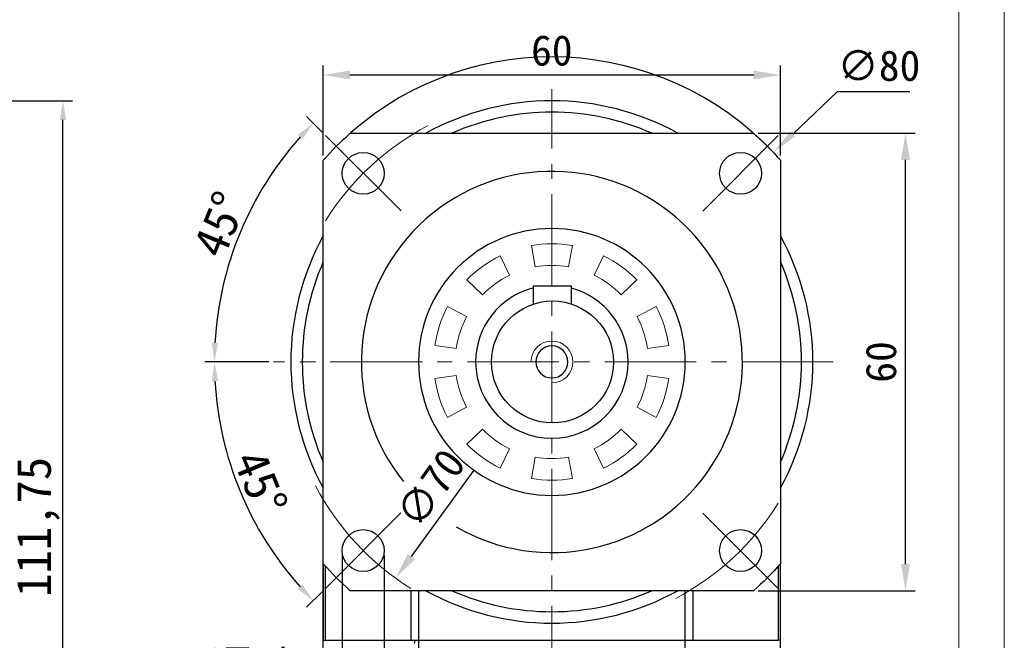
# Model space of a CAD drawing. Header units: millimetres. Extents: x 1356 to 1857, y 1014 to 1368.
# Tile 9 of 9: x 1728 to 1857, y 1211 to 1293. Entities that reach past the tile are written whole.
import ezdxf

# ---------------------------------------------------------------- set-up
doc = ezdxf.new("R2010")
doc.units = ezdxf.units.MM
doc.header["$PDSIZE"] = -5
doc.linetypes.add('ACAD_ISO10W100', pattern=[18, 12, -3, 0, -3])
doc.linetypes.add('点画线', pattern=[18, 12, -2, 2, -2])
doc.layers.get('0').update_dxf_attribs({"lineweight": 18})
doc.layers.get('Defpoints').update_dxf_attribs({"lineweight": 18})
for name, color, linetype, lineweight in [('7中心线层', 7, '点画线', 18), ('中心线层', 7, 'ACAD_ISO10W100', 20), ('尺寸线', 7, 'Continuous', 18), ('尺寸线层', 3, 'Continuous', 18), ('标注线', 7, 'Continuous', 20), ('粗实线', 7, 'Continuous', 50)]:
    doc.layers.add(name, color=color, linetype=linetype, lineweight=lineweight)
doc.styles.add('工程字', font='txt')
doc.dimstyles.new('DIMSTYLE_17', dxfattribs={"dimtxt": 8, "dimasz": 12, "dimexe": 0.18, "dimexo": 0.0625, "dimgap": 0.09, "dimtad": 1, "dimtih": 1, "dimtoh": 1, "dimdec": 3, "dimdsep": 46, "dimtxsty": 'Standard', "dimblk": '_CAXARROW', "dimcen": 0.09, "dimdle": 24, "dimadec": 0, "dimazin": 0, "dimtfac": 0.7, "dimtdec": 3, "dimtofl": 0, "dimtmove": 0, "dimatfit": 3, "dimfxl": 1, "dimtolj": 1, "dimarcsym": 0})
doc.dimstyles.new('ISO-25', dxfattribs={"dimtxt": 4.5, "dimasz": 1, "dimexe": 1.25, "dimexo": 0.625, "dimtad": 1, "dimtxsty": '工程字', "dimcen": 2.5, "dimdle": 2, "dimadec": 0, "dimazin": 0, "dimtfac": 1, "dimtmove": 0, "dimatfit": 3, "dimfxl": 1, "dimarcsym": 0})
doc.dimstyles.new('副本 ISO-25', dxfattribs={"dimtxt": 4.5, "dimasz": 2.5, "dimexe": 1.25, "dimexo": 0.625, "dimtad": 1, "dimtxsty": '工程字', "dimcen": 2.5, "dimdle": 5, "dimadec": 0, "dimazin": 0, "dimtfac": 1, "dimtmove": 0, "dimatfit": 3, "dimfxl": 1, "dimtolj": 1, "dimarcsym": 0})

# ---------------------------------------------------------------- blocks, each defined once
blk = doc.blocks.new('*D79')
at = {"layer": 'Defpoints', "color": 0, "lineweight": -2}
for p in [(1668.47, 1282.22), (1733.66, 1282.22), (1704, 1170.47)]:
    blk.add_point(p, dxfattribs=at)
at = {"layer": '尺寸线层', "color": 0, "lineweight": -2}
for p, q in [((1669.09, 1282.22), (1734.91, 1282.22)), ((1733.66, 1172.97), (1733.66, 1279.72)), ((1704.62, 1170.47), (1734.91, 1170.47))]:
    blk.add_line(p, q, dxfattribs=at)
for points in [[(1734.08, 1279.72), (1733.25, 1279.72), (1733.66, 1282.22)], [(1733.25, 1172.97), (1734.08, 1172.97), (1733.66, 1170.47)]]:
    blk.add_solid(points, dxfattribs=at)
at = {"layer": '尺寸线层', "color": 0, "insert": (1730.41, 1226.34), "char_height": 4.5, "attachment_point": 5, "rotation": 90, "style": '工程字'}
blk.add_mtext('\\A1;111,75', dxfattribs=at)
blk = doc.blocks.new('*D98')
at = {"layer": 'Defpoints', "color": 0, "lineweight": -2}
for p in [(1824.27, 1277.97), (1844.22, 1277.97), (1824.27, 1217.97)]:
    blk.add_point(p, dxfattribs=at)
at = {"layer": '尺寸线层', "color": 0, "linetype": 'ByBlock', "lineweight": -2}
for p, q in [((1824.89, 1277.97), (1845.47, 1277.97)), ((1844.22, 1221.47), (1844.22, 1274.47)), ((1824.89, 1217.97), (1845.47, 1217.97))]:
    blk.add_line(p, q, dxfattribs=at)
at = {"layer": '尺寸线层', "color": 0, "lineweight": -2}
for points in [[(1844.8, 1274.47), (1843.63, 1274.47), (1844.22, 1277.97)], [(1843.63, 1221.47), (1844.8, 1221.47), (1844.22, 1217.97)]]:
    blk.add_solid(points, dxfattribs=at)
at = {"layer": '尺寸线层', "color": 0, "insert": (1841.02, 1247.97), "char_height": 4, "attachment_point": 5, "rotation": 90, "style": '工程字'}
blk.add_mtext('60', dxfattribs=at)
blk = doc.blocks.new('*D99')
at = {"layer": 'Defpoints', "color": 0, "lineweight": -2}
for p in [(1767.81, 1285.6), (1767.81, 1274.42), (1827.81, 1274.42)]:
    blk.add_point(p, dxfattribs=at)
at = {"layer": '尺寸线层', "color": 0, "linetype": 'ByBlock', "lineweight": -2}
for p, q in [((1767.81, 1275.05), (1767.81, 1286.85)), ((1827.81, 1275.05), (1827.81, 1286.85)), ((1824.31, 1285.6), (1771.31, 1285.6))]:
    blk.add_line(p, q, dxfattribs=at)
at = {"layer": '尺寸线层', "color": 0, "lineweight": -2}
for points in [[(1771.31, 1286.18), (1771.31, 1285.02), (1767.81, 1285.6)], [(1824.31, 1285.02), (1824.31, 1286.18), (1827.81, 1285.6)]]:
    blk.add_solid(points, dxfattribs=at)
at = {"layer": '尺寸线层', "color": 0, "insert": (1797.81, 1288.8), "char_height": 4, "attachment_point": 5, "style": '工程字'}
blk.add_mtext('60', dxfattribs=at)
blk = doc.blocks.new('*D100')
at = {"layer": 'Defpoints', "color": 0, "lineweight": -2}
for p in [(1818.32, 1276.33), (1777.31, 1219.6)]:
    blk.add_point(p, dxfattribs=at)
at = {"layer": '尺寸线层', "color": 0, "linetype": 'ByBlock', "lineweight": -2}
blk.add_line((1787.57, 1233.79), (1779.36, 1222.44), dxfattribs=at)
at = {"layer": '尺寸线层', "color": 0, "lineweight": -2}
blk.add_solid([(1778.89, 1222.78), (1779.83, 1222.1), (1777.31, 1219.6)], dxfattribs=at)
at = {"layer": '尺寸线层', "color": 0, "insert": (1781.9, 1231.41), "char_height": 4, "attachment_point": 5, "rotation": 54.14, "style": '工程字'}
blk.add_mtext('∅70', dxfattribs=at)
blk = doc.blocks.new('*D101')
at = {"layer": 'Defpoints', "color": 0, "lineweight": -2}
for p in [(1770.3, 1223.23), (1775.8, 1223.2), (1775.8, 1203.69)]:
    blk.add_point(p, dxfattribs=at)
at = {"layer": '尺寸线层', "color": 0, "lineweight": -2}
for p, q in [((1770.3, 1222.6), (1770.3, 1202.44)), ((1775.8, 1222.57), (1775.8, 1202.44)), ((1767.8, 1203.69), (1732.38, 1203.69)), ((1770.3, 1203.69), (1775.8, 1203.69)), ((1778.3, 1203.69), (1780.8, 1203.69))]:
    blk.add_line(p, q, dxfattribs=at)
for points in [[(1767.8, 1203.27), (1767.8, 1204.1), (1770.3, 1203.69)], [(1778.3, 1204.1), (1778.3, 1203.27), (1775.8, 1203.69)]]:
    blk.add_solid(points, dxfattribs=at)
at = {"layer": '尺寸线层', "color": 0, "insert": (1748.84, 1207.28), "char_height": 4.5, "attachment_point": 5, "style": '工程字'}
blk.add_mtext('\\A1;4-%%c5,5通孔', dxfattribs=at)
blk = doc.blocks.new('_CAXARROW')
blk.add_hatch(color=0).paths.add_polyline_path([(0, 0), (-1, 0.125), (-1, -0.125)], flags=0)
blk = doc.blocks.new('*D111')
at = {"layer": 'Defpoints', "color": 0, "lineweight": -2}
for p in [(1826.87, 1275.46), (1768.76, 1220.48)]:
    blk.add_point(p, dxfattribs=at)
at = {"layer": '尺寸线层', "color": 0, "linetype": 'ByBlock', "lineweight": -2}
for p, q in [((1835.27, 1283.4), (1829.41, 1277.86)), ((1844.78, 1283.4), (1835.27, 1283.4)), ((1797.72, 1247.97), (1797.9, 1247.97)), ((1797.81, 1247.88), (1797.81, 1248.06))]:
    blk.add_line(p, q, dxfattribs=at)
blk.add_arc((1797.81, 1247.97), 40, 43.1572, 131.3201, dxfattribs=at)
at = {"layer": '尺寸线层', "color": 0, "lineweight": -2, "xscale": 3.5, "yscale": 3.5, "zscale": 3.5, "rotation": 223.4150300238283}
blk.add_blockref('_CAXARROW', (1826.87, 1275.46), dxfattribs=at)
at = {"layer": '尺寸线层', "color": 0, "insert": (1840.72, 1286.8), "char_height": 4, "attachment_point": 5, "style": '工程字'}
blk.add_mtext('\\A1;∅80', dxfattribs=at)
blk = doc.blocks.new('_FILLED')
at = {"linetype": 'ByBlock'}
blk.add_hatch(color=0, dxfattribs=at).paths.add_polyline_path([(0, 0), (-1, 0.133), (-1, -0.133)], flags=0)
blk = doc.blocks.new('*D112')
at = {"layer": 'Defpoints', "color": 0, "lineweight": -2}
for p in [(1761.28, 1247.97), (1834.74, 1247.97), (1755.04, 1236.51), (1778, 1228.18), (1768.1, 1218.28)]:
    blk.add_point(p, dxfattribs=at)
at = {"layer": '尺寸线层', "color": 0, "lineweight": -2}
for p, q in [((1760.66, 1247.97), (1752.29, 1247.97)), ((1767.66, 1217.84), (1765.61, 1215.79))]:
    blk.add_line(p, q, dxfattribs=at)
blk.add_arc((1797.81, 1247.97), 44.28, 183.2356, 221.74, dxfattribs=at)
for points in [[(1754.02, 1245.48), (1753.19, 1245.46), (1753.54, 1247.97)], [(1764.47, 1218.2), (1765.08, 1218.78), (1766.49, 1216.67)]]:
    blk.add_solid(points, dxfattribs=at)
at = {"layer": '尺寸线层', "color": 0, "lineweight": -2, "insert": (1759.56, 1232.13), "char_height": 4.5, "attachment_point": 5, "rotation": 292.4878, "style": '工程字'}
blk.add_mtext('\\A1;45%%d', dxfattribs=at)
blk = doc.blocks.new('*D113')
at = {"layer": 'Defpoints', "color": 0, "lineweight": -2}
for p in [(1768.13, 1277.68), (1759.48, 1270.12), (1778.02, 1267.77), (1761.28, 1247.97), (1834.74, 1247.97)]:
    blk.add_point(p, dxfattribs=at)
at = {"layer": '尺寸线层', "color": 0, "lineweight": -2}
for p, q in [((1767.68, 1278.12), (1765.63, 1280.17)), ((1760.66, 1247.97), (1752.29, 1247.97))]:
    blk.add_line(p, q, dxfattribs=at)
blk.add_arc((1797.81, 1247.97), 44.28, 138.2113, 176.7644, dxfattribs=at)
for points in [[(1765.1, 1277.18), (1764.5, 1277.76), (1766.52, 1279.29)], [(1753.19, 1250.48), (1754.02, 1250.45), (1753.54, 1247.97)]]:
    blk.add_solid(points, dxfattribs=at)
at = {"layer": '尺寸线层', "color": 0, "lineweight": -2, "insert": (1754.26, 1266.02), "char_height": 4.5, "attachment_point": 5, "rotation": 67.4878, "style": '工程字'}
blk.add_mtext('\\A1;45%%d', dxfattribs=at)

msp = doc.modelspace()

# ---------------------------------------------------------------- linework, layer by layer
for p, q in [((1766.8124, 1247.9666), (1765.0624, 1247.9666)), ((1772.8124, 1247.9666), (1773.4124, 1247.9666))]:
    msp.add_line(p, q)
for points in [[(1356.5028, 1014.3887), (1857.1809, 1014.3887), (1857.1809, 1368.4396), (1356.5028, 1368.4396)], [(1386.3051, 1020.3491), (1851.2204, 1020.3491), (1851.2204, 1362.4792), (1386.3051, 1362.4792)]]:
    msp.add_lwpolyline(points, close=True)
for start, end in [(0, 180), (270, 0)]:
    msp.add_arc((1797.8124, 1247.9666), 2.75, start, end)
at = {"layer": '7中心线层'}
for p, q in [((1797.8124, 1167.9666), (1797.8124, 1283.7371)), ((1834.7417, 1247.9666), (1761.2822, 1247.9666))]:
    msp.add_line(p, q, dxfattribs=at)
at = {"layer": '中心线层', "color": 0, "linetype": 'ByBlock'}
for p, q in [((1768.1265, 1277.6777), (1778.0218, 1267.774)), ((1827.5235, 1277.6525), (1817.6198, 1267.7572)), ((1768.1013, 1218.2808), (1778.005, 1228.1761)), ((1827.4983, 1218.2555), (1817.603, 1228.1592))]:
    msp.add_line(p, q, dxfattribs=at)
for start, end in [(117.66045, 148.100522), (207.66045, 238.100522), (297.66045, 328.100522)]:
    msp.add_arc((1797.8124, 1247.9666), 35, start, end, dxfattribs=at)
at = {"layer": '尺寸线', "color": 7}
for p, q in [((1795.1216, 1263.2267), (1795.6132, 1260.4388)), ((1800.0116, 1260.4388), (1800.5031, 1263.2267)), ((1792.2606, 1259.3495), (1791.0196, 1261.8939)), ((1804.6052, 1261.8939), (1803.3642, 1259.3495)), ((1786.6659, 1258.7307), (1788.7022, 1256.7642)), ((1806.9225, 1256.7642), (1808.9589, 1258.7307)), ((1786.6302, 1253.9123), (1784.1307, 1255.2413)), ((1811.4941, 1255.2413), (1808.9946, 1253.9123)), ((1782.4677, 1250.1232), (1785.271, 1249.7292)), ((1810.3537, 1249.7292), (1813.1571, 1250.1232)), ((1780.3124, 1247.9666), (1779.8124, 1247.9666)), ((1780.3124, 1247.9666), (1780.8169, 1247.9666)), ((1815.3124, 1247.9666), (1814.8079, 1247.9666)), ((1815.3124, 1247.9666), (1815.8124, 1247.9666)), ((1785.271, 1246.2041), (1782.4677, 1245.8101)), ((1813.1571, 1245.8101), (1810.3537, 1246.2041)), ((1784.1307, 1240.6919), (1786.6302, 1242.021)), ((1808.9946, 1242.021), (1811.4941, 1240.6919)), ((1788.7022, 1239.1691), (1786.6659, 1237.2026)), ((1808.9589, 1237.2026), (1806.9225, 1239.1691)), ((1791.0196, 1234.0394), (1792.2606, 1236.5838)), ((1803.3642, 1236.5838), (1804.6052, 1234.0394)), ((1795.6132, 1235.4944), (1795.1216, 1232.7065)), ((1800.5031, 1232.7065), (1800.0116, 1235.4944))]:
    msp.add_line(p, q, dxfattribs=at)
for start, end in [(80, 100), (116, 136), (44, 64), (152, 172), (8, 28), (188, 208), (332, 352), (224, 244), (296, 316), (260, 280)]:
    msp.add_arc((1797.8124, 1247.9666), 15.4955, start, end, dxfattribs=at)
at = {"layer": '尺寸线', "color": 7, "extrusion": (0, 0, -1)}
for start, end in [(80, 100), (44, 64), (116, 136), (8, 28), (152, 172), (332, 352), (188, 208), (296, 316), (224, 244), (260, 280)]:
    msp.add_arc((-1797.8124, 1247.9666), 12.6646, start, end, dxfattribs=at)
at = {"layer": '标注线', "color": 0, "lineweight": -3}
for p, q in [((1767.8124, 1221.5091), (1767.8124, 1211.4666)), ((1768.1154, 1211.4666), (1768.1154, 1221.1694)), ((1827.5094, 1221.1694), (1827.5094, 1211.4666)), ((1779.2897, 1217.9666), (1779.2897, 1211.4666)), ((1780.3481, 1191.9666), (1780.3481, 1217.9666)), ((1815.2766, 1217.9666), (1815.2766, 1191.9666)), ((1816.3351, 1211.4666), (1816.3351, 1217.9666)), ((1779.7846, 1211.0666), (1779.8959, 1211.4666))]:
    msp.add_line(p, q, dxfattribs=at)
at = {"layer": '粗实线', "color": 0, "linetype": 'ByBlock', "lineweight": 30}
for p, q in [((1771.3549, 1277.9666), (1824.2699, 1277.9666)), ((1767.8124, 1221.5091), (1767.8124, 1274.4241)), ((1827.8124, 1274.4241), (1827.8124, 1221.5091)), ((1824.2699, 1217.9666), (1771.3549, 1217.9666))]:
    msp.add_line(p, q, dxfattribs=at)
at = {"layer": '粗实线', "color": 0, "lineweight": 30}
for p, q in [((1795.4024, 1255.566), (1795.4024, 1257.9666)), ((1795.4024, 1257.9666), (1800.4024, 1257.9666)), ((1800.4024, 1255.566), (1800.4024, 1257.9666)), ((1767.8124, 1192.0666), (1767.8124, 1221.5091)), ((1827.8124, 1211.4666), (1827.8124, 1221.5091)), ((1827.8124, 1192.0666), (1827.8124, 1213.4666)), ((1767.8124, 1211.4666), (1768.1154, 1211.4666)), ((1768.1154, 1211.4666), (1779.2897, 1211.4666)), ((1779.2897, 1211.4666), (1780.3481, 1211.4666)), ((1780.3481, 1211.4666), (1815.2766, 1211.4666)), ((1815.2766, 1211.4666), (1816.3351, 1211.4666)), ((1816.3351, 1211.4666), (1827.5094, 1211.4666)), ((1827.8124, 1211.4666), (1827.5094, 1211.4666))]:
    msp.add_line(p, q, dxfattribs=at)
at = {"layer": '粗实线', "color": 0, "linetype": 'ByBlock', "lineweight": 30}
for centre in [(1773.0531, 1272.7049), (1822.5716, 1272.7049), (1773.0531, 1223.2284), (1822.5716, 1223.2284)]:
    msp.add_circle(centre, 2.75, dxfattribs=at)
at = {"layer": '粗实线', "color": 0, "lineweight": 30}
msp.add_circle((1797.9024, 1247.9666), 8, dxfattribs=at)
at = {"layer": '粗实线', "color": 7, "lineweight": 30}
for radius, start, end in [(34.25, 61.153143, 118.846857), (32.75, 66.352503, 113.647497), (34.25, 151.153143, 208.846857), (34.25, 331.153143, 28.846857), (32.75, 156.352503, 203.647497), (32.75, 336.352503, 23.647497), (34.25, 241.153143, 298.846857), (32.75, 246.352503, 293.647497)]:
    msp.add_arc((1797.8124, 1247.9666), radius, start, end, dxfattribs=at)
at = {"layer": '粗实线', "color": 0, "linetype": 'ByBlock', "lineweight": 30, "extrusion": (0, 0, -1)}
for start, end in [(41.409622, 48.590378), (131.409622, 138.590378), (311.409622, 318.590378), (221.409622, 228.590378)]:
    msp.add_arc((-1797.8124, 1247.9666), 40, start, end, dxfattribs=at)
at = {"layer": '粗实线', "color": 0, "lineweight": 30}
for radius, start, end in [(25, 239.859545, 218.865761), (17.5, 0, 180), (10, 103.945569, 180), (10, 0, 74.989266), (2.1, 0, 180), (17.5, 180, 0), (10, 180, 0), (2.1, 180, 0)]:
    msp.add_arc((1797.8124, 1247.9666), radius, start, end, dxfattribs=at)

# ---------------------------------------------------------------- dimensions: what is measured, and where the dimension line sits
at = {"layer": '尺寸线层', "linetype": 'ByBlock'}
for p1, p2, dimstyle, override, picture, middle in [((1768.7566, 1220.4755), (1826.8682, 1275.4578), 'DIMSTYLE_17', {"dimtxt": 4, "dimasz": 3.5, "dimgap": 1.4, "dimtxsty": '工程字', "dimtol": 0, "dimldrblk": '_FILLED'}, '*D111', (1840.7223, 1283.4038)), ((1818.3156, 1276.3324), (1777.3091, 1219.6009), 'ISO-25', {"dimtxt": 4, "dimasz": 3.5, "dimgap": 1.2}, '*D100', (1784.4887, 1229.5336))]:
    dim = msp.add_diameter_dim_2p(p1=p1, p2=p2, dimstyle=dimstyle, override=override, dxfattribs=at)
    dim.commit()
    dim.dimension.update_dxf_attribs({"geometry": picture, "text_midpoint": middle, "dimtype": 163})
dim = msp.add_linear_dim(base=(1767.8124, 1285.6004), p1=(1827.8124, 1274.4241), p2=(1767.8124, 1274.4241), dimstyle='ISO-25', override={"dimtxt": 4, "dimasz": 3.5, "dimgap": 1.2}, dxfattribs=at)
dim.commit()
dim.dimension.update_dxf_attribs({"geometry": '*D99', "text_midpoint": (1797.8124, 1285.6004), "dimtype": 160})
at = {"layer": '尺寸线层'}
dim = msp.add_linear_dim(base=(1733.6628, 1282.2166), p1=(1703.9991, 1170.4666), p2=(1668.4652, 1282.2166), angle=90, dimstyle='副本 ISO-25', override={"dimtxsty": '工程字'}, dxfattribs=at)
dim.commit()
dim.dimension.update_dxf_attribs({"geometry": '*D79', "text_midpoint": (1733.6628, 1226.3416), "dimtype": 160})
at = {"layer": '尺寸线层', "lineweight": -2}
for base, line1, line2, picture, middle in [((1759.4753, 1270.115), ((1834.7417, 1247.9666), (1761.2822, 1247.9666)), ((1768.1265, 1277.6777), (1778.0218, 1267.774)), '*D113', (1754.2552, 1266.0194)), ((1755.0443, 1236.5135), ((1768.1013, 1218.2808), (1778.005, 1228.1761)), ((1834.7417, 1247.9666), (1761.2822, 1247.9666)), '*D112', (1759.5604, 1232.1316))]:
    dim = msp.add_angular_dim_2l(base=base, line1=line1, line2=line2, dimstyle='副本 ISO-25', dxfattribs=at)
    dim.commit()
    dim.dimension.update_dxf_attribs({"geometry": picture, "text_midpoint": middle})
at = {"layer": '尺寸线层', "linetype": 'ByBlock'}
dim = msp.add_linear_dim(base=(1844.2159, 1277.9666), p1=(1824.2699, 1217.9666), p2=(1824.2699, 1277.9666), angle=90, dimstyle='ISO-25', override={"dimtxt": 4, "dimasz": 3.5, "dimgap": 1.2}, dxfattribs=at)
dim.commit()
dim.dimension.update_dxf_attribs({"geometry": '*D98', "text_midpoint": (1841.0159, 1247.9666)})
at = {"layer": '尺寸线层'}
dim = msp.add_linear_dim(base=(1775.803, 1203.6859), p1=(1770.3031, 1223.2284), p2=(1775.803, 1223.1998), text='4-%%c<>通孔', dimstyle='副本 ISO-25', override={"dimtxsty": '工程字'}, dxfattribs=at)
dim.commit()
dim.dimension.update_dxf_attribs({"geometry": '*D101', "text_midpoint": (1748.8401, 1203.6859), "dimtype": 160})

doc.saveas('drawing.dxf')
